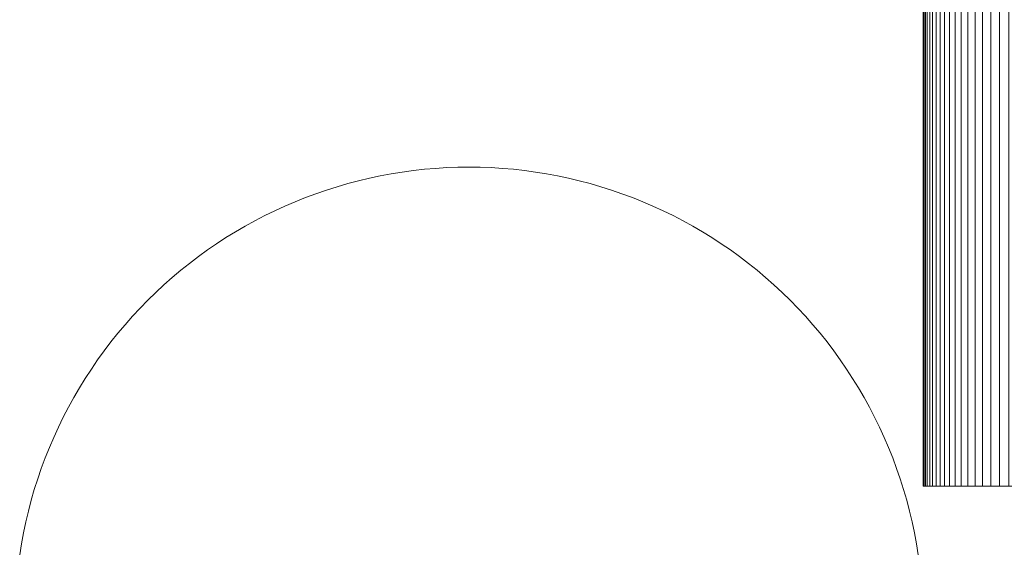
# Model space of a CAD drawing. Header units: centimetres. Extents: x -72 to 74, y -14 to 13.
# Tile 20 of 61: x -16.568 to -15.484, y 9.23 to 9.813. Entities that reach past the tile are written whole.
import ezdxf

# ---------------------------------------------------------------- set-up
doc = ezdxf.new("R2010")
doc.units = ezdxf.units.CM
doc.header["$LTSCALE"] = 2.54
doc.layers.add('Lucido design-1', color=7, linetype='Continuous')

# ---------------------------------------------------------------- blocks, each defined once
blk = doc.blocks.new('Gruppo-2-1')
at = {"color": 230, "linetype": 'Continuous', "lineweight": 9}
for points in [[(-15.573, 13.3, 96.1986), (-15.573, 9.3, 96.1986), (-15.5734, 9.3, 96.0359), (-15.5734, 13.3, 96.0359)], [(-15.5734, 13.3, -58.895), (-15.5734, 9.3, -58.895), (29.3447, 9.3, -58.895), (29.3447, 13.3, -58.895)], [(-15.5734, 13.3, 96.0359), (-15.5734, 9.3, 96.0359), (-15.5734, 9.3, -58.895), (-15.5734, 13.3, -58.895)], [(-15.5722, 13.3, 96.3613), (-15.5722, 9.3, 96.3613), (-15.573, 9.3, 96.1986), (-15.573, 13.3, 96.1986)], [(-15.5708, 13.3, 96.524), (-15.5708, 9.3, 96.524), (-15.5722, 9.3, 96.3613), (-15.5722, 13.3, 96.3613)], [(-15.5688, 13.3, 96.6867), (-15.5688, 9.3, 96.6867), (-15.5708, 9.3, 96.524), (-15.5708, 13.3, 96.524)], [(-15.5662, 13.3, 96.8493), (-15.5662, 9.3, 96.8493), (-15.5688, 9.3, 96.6867), (-15.5688, 13.3, 96.6867)], [(-15.563, 13.3, 97.012), (-15.563, 9.3, 97.012), (-15.5662, 9.3, 96.8493), (-15.5662, 13.3, 96.8493)], [(-15.5592, 13.3, 97.1746), (-15.5592, 9.3, 97.1746), (-15.563, 9.3, 97.012), (-15.563, 13.3, 97.012)], [(-15.5548, 13.3, 97.3372), (-15.5548, 9.3, 97.3372), (-15.5592, 9.3, 97.1746), (-15.5592, 13.3, 97.1746)], [(-15.5499, 13.3, 97.4999), (-15.5499, 9.3, 97.4999), (-15.5548, 9.3, 97.3372), (-15.5548, 13.3, 97.3372)], [(-15.5444, 13.3, 97.6624), (-15.5444, 9.3, 97.6624), (-15.5499, 9.3, 97.4999), (-15.5499, 13.3, 97.4999)], [(-15.5382, 13.3, 97.825), (-15.5382, 9.3, 97.825), (-15.5444, 9.3, 97.6624), (-15.5444, 13.3, 97.6624)], [(-15.5315, 13.3, 97.9876), (-15.5315, 9.3, 97.9876), (-15.5382, 9.3, 97.825), (-15.5382, 13.3, 97.825)], [(-15.5242, 13.3, 98.1501), (-15.5242, 9.3, 98.1501), (-15.5315, 9.3, 97.9876), (-15.5315, 13.3, 97.9876)], [(-15.5163, 13.3, 98.3126), (-15.5163, 9.3, 98.3126), (-15.5242, 9.3, 98.1501), (-15.5242, 13.3, 98.1501)], [(-15.5079, 13.3, 98.475), (-15.5079, 9.3, 98.475), (-15.5163, 9.3, 98.3126), (-15.5163, 13.3, 98.3126)], [(-15.4988, 13.3, 98.6375), (-15.4988, 9.3, 98.6375), (-15.5079, 9.3, 98.475), (-15.5079, 13.3, 98.475)], [(-15.4892, 13.3, 98.7999), (-15.4892, 9.3, 98.7999), (-15.4988, 9.3, 98.6375), (-15.4988, 13.3, 98.6375)], [(-15.4789, 13.3, 98.9622), (-15.4789, 9.3, 98.9622), (-15.4892, 9.3, 98.7999), (-15.4892, 13.3, 98.7999)]]:
    blk.add_3dface(points, dxfattribs=at)
for points, invisible_edges in [([(-15.5734, 9.3, 96.0359), (-15.573, 9.3, 96.1986), (-15.5722, 9.3, 96.3613), (-15.5734, 9.3, 96.0359)], 12), ([(-15.5734, 9.3, 96.0359), (-15.5722, 9.3, 96.3613), (-15.5688, 9.3, 96.6867), (-15.5734, 9.3, 96.0359)], 15), ([(-15.5734, 9.3, 96.0359), (-15.5688, 9.3, 96.6867), (-14.5727, 9.3, 96.303), (-15.5734, 9.3, 96.0359)], 15), ([(-15.5734, 9.3, 96.0359), (-14.5727, 9.3, 96.303), (-14.5733, 9.3, 96.1695), (-15.5734, 9.3, 96.0359)], 13), ([(-15.5734, 9.3, 96.0359), (-14.5733, 9.3, 96.1695), (-14.5734, 9.3, 96.0359), (-15.5734, 9.3, 96.0359)], 13), ([(-14.5734, 9.3, -57.895), (29.3447, 9.3, -58.895), (-15.5734, 9.3, -58.895), (-14.5734, 9.3, -57.895)], 13), ([(-15.5734, 9.3, 96.0359), (-14.5734, 9.3, 96.0359), (-14.5734, 9.3, -57.895), (-15.5734, 9.3, 96.0359)], 13), ([(-14.5734, 9.3, -57.895), (-15.5734, 9.3, -58.895), (-15.5734, 9.3, 96.0359), (-14.5734, 9.3, -57.895)], 13), ([(-15.5722, 9.3, 96.3613), (-15.5708, 9.3, 96.524), (-15.5688, 9.3, 96.6867), (-15.5722, 9.3, 96.3613)], 12), ([(-15.5688, 9.3, 96.6867), (-15.5662, 9.3, 96.8493), (-15.563, 9.3, 97.012), (-15.5688, 9.3, 96.6867)], 12), ([(-15.5688, 9.3, 96.6867), (-15.563, 9.3, 97.012), (-15.5592, 9.3, 97.1746), (-15.5688, 9.3, 96.6867)], 13), ([(-15.5688, 9.3, 96.6867), (-15.5592, 9.3, 97.1746), (-15.5444, 9.3, 97.6624), (-15.5688, 9.3, 96.6867)], 15), ([(-15.5688, 9.3, 96.6867), (-15.5444, 9.3, 97.6624), (-14.5608, 9.3, 97.1041), (-15.5688, 9.3, 96.6867)], 15), ([(-15.5688, 9.3, 96.6867), (-14.5608, 9.3, 97.1041), (-14.5638, 9.3, 96.9706), (-15.5688, 9.3, 96.6867)], 13), ([(-15.5688, 9.3, 96.6867), (-14.5638, 9.3, 96.9706), (-14.5664, 9.3, 96.8371), (-15.5688, 9.3, 96.6867)], 13), ([(-15.5688, 9.3, 96.6867), (-14.5664, 9.3, 96.8371), (-14.5686, 9.3, 96.7036), (-15.5688, 9.3, 96.6867)], 13), ([(-15.5688, 9.3, 96.6867), (-14.5686, 9.3, 96.7036), (-14.5704, 9.3, 96.57), (-15.5688, 9.3, 96.6867)], 13), ([(-15.5688, 9.3, 96.6867), (-14.5704, 9.3, 96.57), (-14.5717, 9.3, 96.4365), (-15.5688, 9.3, 96.6867)], 13), ([(-15.5688, 9.3, 96.6867), (-14.5717, 9.3, 96.4365), (-14.5727, 9.3, 96.303), (-15.5688, 9.3, 96.6867)], 13), ([(-15.5592, 9.3, 97.1746), (-15.5548, 9.3, 97.3372), (-15.5499, 9.3, 97.4999), (-15.5592, 9.3, 97.1746)], 12), ([(-15.5592, 9.3, 97.1746), (-15.5499, 9.3, 97.4999), (-15.5444, 9.3, 97.6624), (-15.5592, 9.3, 97.1746)], 13), ([(-15.5444, 9.3, 97.6624), (-15.5382, 9.3, 97.825), (-15.5315, 9.3, 97.9876), (-15.5444, 9.3, 97.6624)], 12), ([(-15.5444, 9.3, 97.6624), (-15.5315, 9.3, 97.9876), (-15.5242, 9.3, 98.1501), (-15.5444, 9.3, 97.6624)], 13), ([(-15.5444, 9.3, 97.6624), (-15.5242, 9.3, 98.1501), (-15.5079, 9.3, 98.475), (-15.5444, 9.3, 97.6624)], 15), ([(-15.5444, 9.3, 97.6624), (-15.5079, 9.3, 98.475), (-14.5286, 9.3, 98.0382), (-15.5444, 9.3, 97.6624)], 15), ([(-15.5444, 9.3, 97.6624), (-14.5286, 9.3, 98.0382), (-14.5344, 9.3, 97.9048), (-15.5444, 9.3, 97.6624)], 13), ([(-15.5444, 9.3, 97.6624), (-14.5344, 9.3, 97.9048), (-14.5398, 9.3, 97.7714), (-15.5444, 9.3, 97.6624)], 13), ([(-15.5444, 9.3, 97.6624), (-14.5398, 9.3, 97.7714), (-14.5448, 9.3, 97.6379), (-15.5444, 9.3, 97.6624)], 13), ([(-15.5444, 9.3, 97.6624), (-14.5448, 9.3, 97.6379), (-14.5495, 9.3, 97.5045), (-15.5444, 9.3, 97.6624)], 13), ([(-15.5444, 9.3, 97.6624), (-14.5495, 9.3, 97.5045), (-14.5537, 9.3, 97.371), (-15.5444, 9.3, 97.6624)], 13), ([(-15.5444, 9.3, 97.6624), (-14.5537, 9.3, 97.371), (-14.5575, 9.3, 97.2375), (-15.5444, 9.3, 97.6624)], 13), ([(-15.5444, 9.3, 97.6624), (-14.5575, 9.3, 97.2375), (-14.5608, 9.3, 97.1041), (-15.5444, 9.3, 97.6624)], 13), ([(-15.5242, 9.3, 98.1501), (-15.5163, 9.3, 98.3126), (-15.5079, 9.3, 98.475), (-15.5242, 9.3, 98.1501)], 12), ([(-15.5079, 9.3, 98.475), (-15.4988, 9.3, 98.6375), (-15.4892, 9.3, 98.7999), (-15.5079, 9.3, 98.475)], 12), ([(-15.5079, 9.3, 98.475), (-15.4892, 9.3, 98.7999), (-15.4789, 9.3, 98.9622), (-15.5079, 9.3, 98.475)], 13), ([(-15.5079, 9.3, 98.475), (-15.4789, 9.3, 98.9622), (-14.4934, 9.3, 98.7049), (-15.5079, 9.3, 98.475)], 15), ([(-15.5079, 9.3, 98.475), (-14.4934, 9.3, 98.7049), (-14.5013, 9.3, 98.5716), (-15.5079, 9.3, 98.475)], 13), ([(-15.5079, 9.3, 98.475), (-14.5013, 9.3, 98.5716), (-14.5087, 9.3, 98.4383), (-15.5079, 9.3, 98.475)], 13), ([(-15.5079, 9.3, 98.475), (-14.5087, 9.3, 98.4383), (-14.5157, 9.3, 98.3049), (-15.5079, 9.3, 98.475)], 13), ([(-15.5079, 9.3, 98.475), (-14.5157, 9.3, 98.3049), (-14.5224, 9.3, 98.1716), (-15.5079, 9.3, 98.475)], 13), ([(-15.5079, 9.3, 98.475), (-14.5224, 9.3, 98.1716), (-14.5286, 9.3, 98.0382), (-15.5079, 9.3, 98.475)], 13)]:
    blk.add_3dface(points, dxfattribs=dict(at, invisible_edges=invisible_edges))
blk = doc.blocks.new('Gruppo-3-1')
at = {"color": 230, "linetype": 'Continuous', "lineweight": 9}
for points in [[(-15.5788, 9.2243, 81.0804), (-15.5808, 9.2365, 81.0804), (-15.583, 9.2485, 81.0804), (-15.5856, 9.2605, 81.0804), (-15.5884, 9.2725, 81.0804), (-15.5915, 9.2843, 81.0804), (-15.5949, 9.2961, 81.0804), (-15.5986, 9.3078, 81.0804), (-15.6026, 9.3194, 81.0804), (-15.6069, 9.3309, 81.0804), (-15.6115, 9.3423, 81.0804), (-15.6163, 9.3536, 81.0804), (-15.6214, 9.3648, 81.0804), (-15.6268, 9.3758, 81.0804), (-15.6324, 9.3867, 81.0804), (-15.6384, 9.3974, 81.0804), (-15.6445, 9.408, 81.0804), (-15.651, 9.4185, 81.0804), (-15.6577, 9.4288, 81.0804), (-15.6646, 9.4389, 81.0804), (-15.6718, 9.4488, 81.0804), (-15.6792, 9.4586, 81.0804), (-15.6869, 9.4682, 81.0804), (-15.6948, 9.4776, 81.0804), (-15.7029, 9.4868, 81.0804), (-15.7113, 9.4957, 81.0804), (-15.7199, 9.5045, 81.0804), (-15.7286, 9.5131, 81.0804), (-15.7376, 9.5214, 81.0804), (-15.7468, 9.5296, 81.0804), (-15.7562, 9.5375, 81.0804), (-15.7658, 9.5451, 81.0804), (-15.7756, 9.5526, 81.0804), (-15.7855, 9.5598, 81.0804), (-15.7956, 9.5667, 81.0804), (-15.8059, 9.5734, 81.0804), (-15.8164, 9.5798, 81.0804), (-15.827, 9.586, 81.0804), (-15.8377, 9.5919, 81.0804), (-15.8486, 9.5976, 81.0804), (-15.8596, 9.603, 81.0804), (-15.8708, 9.6081, 81.0804), (-15.8821, 9.6129, 81.0804), (-15.8935, 9.6175, 81.0804), (-15.905, 9.6217, 81.0804), (-15.9166, 9.6257, 81.0804), (-15.9283, 9.6294, 81.0804), (-15.9401, 9.6329, 81.0804), (-15.9519, 9.636, 81.0804), (-15.9639, 9.6388, 81.0804), (-15.9759, 9.6414, 81.0804), (-15.9879, 9.6436, 81.0804), (-16, 9.6456, 81.0804), (-16.0122, 9.6472, 81.0804), (-16.0244, 9.6486, 81.0804), (-16.0366, 9.6496, 81.0804), (-16.0489, 9.6504, 81.0804), (-16.0611, 9.6508, 81.0804), (-16.0734, 9.651, 81.0804), (-16.0857, 9.6508, 81.0804), (-16.0979, 9.6504, 81.0804), (-16.1102, 9.6496, 81.0804), (-16.1224, 9.6486, 81.0804), (-16.1346, 9.6472, 81.0804), (-16.1468, 9.6456, 81.0804), (-16.1589, 9.6436, 81.0804), (-16.171, 9.6414, 81.0804), (-16.183, 9.6388, 81.0804), (-16.1949, 9.636, 81.0804), (-16.2068, 9.6329, 81.0804), (-16.2185, 9.6294, 81.0804), (-16.2302, 9.6257, 81.0804), (-16.2419, 9.6217, 81.0804), (-16.2534, 9.6175, 81.0804), (-16.2647, 9.6129, 81.0804), (-16.276, 9.6081, 81.0804), (-16.2872, 9.603, 81.0804), (-16.2982, 9.5976, 81.0804), (-16.3091, 9.5919, 81.0804), (-16.3199, 9.586, 81.0804), (-16.3305, 9.5798, 81.0804), (-16.3409, 9.5734, 81.0804), (-16.3512, 9.5667, 81.0804), (-16.3613, 9.5598, 81.0804), (-16.3713, 9.5526, 81.0804), (-16.381, 9.5451, 81.0804), (-16.3906, 9.5375, 81.0804), (-16.4, 9.5296, 81.0804), (-16.4092, 9.5214, 81.0804), (-16.4182, 9.5131, 81.0804), (-16.427, 9.5045, 81.0804), (-16.4355, 9.4957, 81.0804), (-16.4439, 9.4868, 81.0804), (-16.452, 9.4776, 81.0804), (-16.4599, 9.4682, 81.0804), (-16.4676, 9.4586, 81.0804), (-16.475, 9.4488, 81.0804), (-16.4822, 9.4389, 81.0804), (-16.4891, 9.4288, 81.0804), (-16.4958, 9.4185, 81.0804), (-16.5023, 9.408, 81.0804), (-16.5085, 9.3974, 81.0804), (-16.5144, 9.3867, 81.0804), (-16.52, 9.3758, 81.0804), (-16.5254, 9.3648, 81.0804), (-16.5305, 9.3536, 81.0804), (-16.5353, 9.3423, 81.0804), (-16.5399, 9.3309, 81.0804), (-16.5442, 9.3194, 81.0804), (-16.5482, 9.3078, 81.0804), (-16.5519, 9.2961, 81.0804), (-16.5553, 9.2843, 81.0804), (-16.5584, 9.2725, 81.0804), (-16.5613, 9.2605, 81.0804), (-16.5638, 9.2485, 81.0804), (-16.566, 9.2365, 81.0804), (-16.568, 9.2243, 81.0804)], [(-15.5788, 9.2243, -58.895), (-15.5808, 9.2365, -58.895), (-15.583, 9.2485, -58.895), (-15.5856, 9.2605, -58.895), (-15.5884, 9.2725, -58.895), (-15.5915, 9.2843, -58.895), (-15.5949, 9.2961, -58.895), (-15.5986, 9.3078, -58.895), (-15.6026, 9.3194, -58.895), (-15.6069, 9.3309, -58.895), (-15.6115, 9.3423, -58.895), (-15.6163, 9.3536, -58.895), (-15.6214, 9.3648, -58.895), (-15.6268, 9.3758, -58.895), (-15.6324, 9.3867, -58.895), (-15.6384, 9.3974, -58.895), (-15.6445, 9.408, -58.895), (-15.651, 9.4185, -58.895), (-15.6577, 9.4288, -58.895), (-15.6646, 9.4389, -58.895), (-15.6718, 9.4488, -58.895), (-15.6792, 9.4586, -58.895), (-15.6869, 9.4682, -58.895), (-15.6948, 9.4776, -58.895), (-15.7029, 9.4868, -58.895), (-15.7113, 9.4957, -58.895), (-15.7199, 9.5045, -58.895), (-15.7286, 9.5131, -58.895), (-15.7376, 9.5214, -58.895), (-15.7468, 9.5296, -58.895), (-15.7562, 9.5375, -58.895), (-15.7658, 9.5451, -58.895), (-15.7756, 9.5526, -58.895), (-15.7855, 9.5598, -58.895), (-15.7956, 9.5667, -58.895), (-15.8059, 9.5734, -58.895), (-15.8164, 9.5798, -58.895), (-15.827, 9.586, -58.895), (-15.8377, 9.5919, -58.895), (-15.8486, 9.5976, -58.895), (-15.8596, 9.603, -58.895), (-15.8708, 9.6081, -58.895), (-15.8821, 9.6129, -58.895), (-15.8935, 9.6175, -58.895), (-15.905, 9.6217, -58.895), (-15.9166, 9.6257, -58.895), (-15.9283, 9.6294, -58.895), (-15.9401, 9.6329, -58.895), (-15.9519, 9.636, -58.895), (-15.9639, 9.6388, -58.895), (-15.9759, 9.6414, -58.895), (-15.9879, 9.6436, -58.895), (-16, 9.6456, -58.895), (-16.0122, 9.6472, -58.895), (-16.0244, 9.6486, -58.895), (-16.0366, 9.6496, -58.895), (-16.0489, 9.6504, -58.895), (-16.0611, 9.6508, -58.895), (-16.0734, 9.651, -58.895), (-16.0857, 9.6508, -58.895), (-16.0979, 9.6504, -58.895), (-16.1102, 9.6496, -58.895), (-16.1224, 9.6486, -58.895), (-16.1346, 9.6472, -58.895), (-16.1468, 9.6456, -58.895), (-16.1589, 9.6436, -58.895), (-16.171, 9.6414, -58.895), (-16.183, 9.6388, -58.895), (-16.1949, 9.636, -58.895), (-16.2068, 9.6329, -58.895), (-16.2185, 9.6294, -58.895), (-16.2302, 9.6257, -58.895), (-16.2419, 9.6217, -58.895), (-16.2534, 9.6175, -58.895), (-16.2647, 9.6129, -58.895), (-16.276, 9.6081, -58.895), (-16.2872, 9.603, -58.895), (-16.2982, 9.5976, -58.895), (-16.3091, 9.5919, -58.895), (-16.3199, 9.586, -58.895), (-16.3305, 9.5798, -58.895), (-16.3409, 9.5734, -58.895), (-16.3512, 9.5667, -58.895), (-16.3613, 9.5598, -58.895), (-16.3713, 9.5526, -58.895), (-16.381, 9.5451, -58.895), (-16.3906, 9.5375, -58.895), (-16.4, 9.5296, -58.895), (-16.4092, 9.5214, -58.895), (-16.4182, 9.5131, -58.895), (-16.427, 9.5045, -58.895), (-16.4355, 9.4957, -58.895), (-16.4439, 9.4868, -58.895), (-16.452, 9.4776, -58.895), (-16.4599, 9.4682, -58.895), (-16.4676, 9.4586, -58.895), (-16.475, 9.4488, -58.895), (-16.4822, 9.4389, -58.895), (-16.4891, 9.4288, -58.895), (-16.4958, 9.4185, -58.895), (-16.5023, 9.408, -58.895), (-16.5085, 9.3974, -58.895), (-16.5144, 9.3867, -58.895), (-16.52, 9.3758, -58.895), (-16.5254, 9.3648, -58.895), (-16.5305, 9.3536, -58.895), (-16.5353, 9.3423, -58.895), (-16.5399, 9.3309, -58.895), (-16.5442, 9.3194, -58.895), (-16.5482, 9.3078, -58.895), (-16.5519, 9.2961, -58.895), (-16.5553, 9.2843, -58.895), (-16.5584, 9.2725, -58.895), (-16.5613, 9.2605, -58.895), (-16.5638, 9.2485, -58.895), (-16.566, 9.2365, -58.895), (-16.568, 9.2243, -58.895)], [(-16.1346, 9.6472, -58.895), (-16.1346, 9.6472, 81.0804), (-16.1468, 9.6456, 81.0804), (-16.1468, 9.6456, -58.895), (-16.1346, 9.6472, -58.895)], [(-16.1224, 9.6486, -58.895), (-16.1224, 9.6486, 81.0804), (-16.1346, 9.6472, 81.0804), (-16.1346, 9.6472, -58.895), (-16.1224, 9.6486, -58.895)], [(-16.1102, 9.6496, -58.895), (-16.1102, 9.6496, 81.0804), (-16.1224, 9.6486, 81.0804), (-16.1224, 9.6486, -58.895), (-16.1102, 9.6496, -58.895)], [(-16.0979, 9.6504, -58.895), (-16.0979, 9.6504, 81.0804), (-16.1102, 9.6496, 81.0804), (-16.1102, 9.6496, -58.895), (-16.0979, 9.6504, -58.895)], [(-16.0857, 9.6508, -58.895), (-16.0857, 9.6508, 81.0804), (-16.0979, 9.6504, 81.0804), (-16.0979, 9.6504, -58.895), (-16.0857, 9.6508, -58.895)], [(-16.0734, 9.651, -58.895), (-16.0734, 9.651, 81.0804), (-16.0857, 9.6508, 81.0804), (-16.0857, 9.6508, -58.895), (-16.0734, 9.651, -58.895)], [(-16.0611, 9.6508, -58.895), (-16.0611, 9.6508, 81.0804), (-16.0734, 9.651, 81.0804), (-16.0734, 9.651, -58.895), (-16.0611, 9.6508, -58.895)], [(-16.0489, 9.6504, -58.895), (-16.0489, 9.6504, 81.0804), (-16.0611, 9.6508, 81.0804), (-16.0611, 9.6508, -58.895), (-16.0489, 9.6504, -58.895)], [(-16.0366, 9.6496, -58.895), (-16.0366, 9.6496, 81.0804), (-16.0489, 9.6504, 81.0804), (-16.0489, 9.6504, -58.895), (-16.0366, 9.6496, -58.895)], [(-16.0244, 9.6486, -58.895), (-16.0244, 9.6486, 81.0804), (-16.0366, 9.6496, 81.0804), (-16.0366, 9.6496, -58.895), (-16.0244, 9.6486, -58.895)], [(-16.0122, 9.6472, -58.895), (-16.0122, 9.6472, 81.0804), (-16.0244, 9.6486, 81.0804), (-16.0244, 9.6486, -58.895), (-16.0122, 9.6472, -58.895)], [(-16, 9.6456, -58.895), (-16, 9.6456, 81.0804), (-16.0122, 9.6472, 81.0804), (-16.0122, 9.6472, -58.895), (-16, 9.6456, -58.895)], [(-16.183, 9.6388, -58.895), (-16.183, 9.6388, 81.0804), (-16.1949, 9.636, 81.0804), (-16.1949, 9.636, -58.895), (-16.183, 9.6388, -58.895)], [(-16.171, 9.6414, -58.895), (-16.171, 9.6414, 81.0804), (-16.183, 9.6388, 81.0804), (-16.183, 9.6388, -58.895), (-16.171, 9.6414, -58.895)], [(-16.1589, 9.6436, -58.895), (-16.1589, 9.6436, 81.0804), (-16.171, 9.6414, 81.0804), (-16.171, 9.6414, -58.895), (-16.1589, 9.6436, -58.895)], [(-16.1468, 9.6456, -58.895), (-16.1468, 9.6456, 81.0804), (-16.1589, 9.6436, 81.0804), (-16.1589, 9.6436, -58.895), (-16.1468, 9.6456, -58.895)], [(-15.9879, 9.6436, -58.895), (-15.9879, 9.6436, 81.0804), (-16, 9.6456, 81.0804), (-16, 9.6456, -58.895), (-15.9879, 9.6436, -58.895)], [(-15.9759, 9.6414, -58.895), (-15.9759, 9.6414, 81.0804), (-15.9879, 9.6436, 81.0804), (-15.9879, 9.6436, -58.895), (-15.9759, 9.6414, -58.895)], [(-15.9639, 9.6388, -58.895), (-15.9639, 9.6388, 81.0804), (-15.9759, 9.6414, 81.0804), (-15.9759, 9.6414, -58.895), (-15.9639, 9.6388, -58.895)], [(-15.9519, 9.636, -58.895), (-15.9519, 9.636, 81.0804), (-15.9639, 9.6388, 81.0804), (-15.9639, 9.6388, -58.895), (-15.9519, 9.636, -58.895)], [(-16.2302, 9.6257, -58.895), (-16.2302, 9.6257, 81.0804), (-16.2419, 9.6217, 81.0804), (-16.2419, 9.6217, -58.895), (-16.2302, 9.6257, -58.895)], [(-16.2185, 9.6294, -58.895), (-16.2185, 9.6294, 81.0804), (-16.2302, 9.6257, 81.0804), (-16.2302, 9.6257, -58.895), (-16.2185, 9.6294, -58.895)], [(-16.2068, 9.6329, -58.895), (-16.2068, 9.6329, 81.0804), (-16.2185, 9.6294, 81.0804), (-16.2185, 9.6294, -58.895), (-16.2068, 9.6329, -58.895)], [(-16.1949, 9.636, -58.895), (-16.1949, 9.636, 81.0804), (-16.2068, 9.6329, 81.0804), (-16.2068, 9.6329, -58.895), (-16.1949, 9.636, -58.895)], [(-15.9401, 9.6329, -58.895), (-15.9401, 9.6329, 81.0804), (-15.9519, 9.636, 81.0804), (-15.9519, 9.636, -58.895), (-15.9401, 9.6329, -58.895)], [(-15.9283, 9.6294, -58.895), (-15.9283, 9.6294, 81.0804), (-15.9401, 9.6329, 81.0804), (-15.9401, 9.6329, -58.895), (-15.9283, 9.6294, -58.895)], [(-15.9166, 9.6257, -58.895), (-15.9166, 9.6257, 81.0804), (-15.9283, 9.6294, 81.0804), (-15.9283, 9.6294, -58.895), (-15.9166, 9.6257, -58.895)], [(-15.905, 9.6217, -58.895), (-15.905, 9.6217, 81.0804), (-15.9166, 9.6257, 81.0804), (-15.9166, 9.6257, -58.895), (-15.905, 9.6217, -58.895)], [(-16.2534, 9.6175, -58.895), (-16.2534, 9.6175, 81.0804), (-16.2647, 9.6129, 81.0804), (-16.2647, 9.6129, -58.895), (-16.2534, 9.6175, -58.895)], [(-16.2419, 9.6217, -58.895), (-16.2419, 9.6217, 81.0804), (-16.2534, 9.6175, 81.0804), (-16.2534, 9.6175, -58.895), (-16.2419, 9.6217, -58.895)], [(-15.8935, 9.6175, -58.895), (-15.8935, 9.6175, 81.0804), (-15.905, 9.6217, 81.0804), (-15.905, 9.6217, -58.895), (-15.8935, 9.6175, -58.895)], [(-15.8821, 9.6129, -58.895), (-15.8821, 9.6129, 81.0804), (-15.8935, 9.6175, 81.0804), (-15.8935, 9.6175, -58.895), (-15.8821, 9.6129, -58.895)], [(-16.276, 9.6081, -58.895), (-16.276, 9.6081, 81.0804), (-16.2872, 9.603, 81.0804), (-16.2872, 9.603, -58.895), (-16.276, 9.6081, -58.895)], [(-16.2647, 9.6129, -58.895), (-16.2647, 9.6129, 81.0804), (-16.276, 9.6081, 81.0804), (-16.276, 9.6081, -58.895), (-16.2647, 9.6129, -58.895)], [(-15.8708, 9.6081, -58.895), (-15.8708, 9.6081, 81.0804), (-15.8821, 9.6129, 81.0804), (-15.8821, 9.6129, -58.895), (-15.8708, 9.6081, -58.895)], [(-15.8596, 9.603, -58.895), (-15.8596, 9.603, 81.0804), (-15.8708, 9.6081, 81.0804), (-15.8708, 9.6081, -58.895), (-15.8596, 9.603, -58.895)], [(-16.2982, 9.5976, -58.895), (-16.2982, 9.5976, 81.0804), (-16.3091, 9.5919, 81.0804), (-16.3091, 9.5919, -58.895), (-16.2982, 9.5976, -58.895)], [(-16.2872, 9.603, -58.895), (-16.2872, 9.603, 81.0804), (-16.2982, 9.5976, 81.0804), (-16.2982, 9.5976, -58.895), (-16.2872, 9.603, -58.895)], [(-15.8486, 9.5976, -58.895), (-15.8486, 9.5976, 81.0804), (-15.8596, 9.603, 81.0804), (-15.8596, 9.603, -58.895), (-15.8486, 9.5976, -58.895)], [(-15.8377, 9.5919, -58.895), (-15.8377, 9.5919, 81.0804), (-15.8486, 9.5976, 81.0804), (-15.8486, 9.5976, -58.895), (-15.8377, 9.5919, -58.895)], [(-16.3199, 9.586, -58.895), (-16.3199, 9.586, 81.0804), (-16.3305, 9.5798, 81.0804), (-16.3305, 9.5798, -58.895), (-16.3199, 9.586, -58.895)], [(-16.3091, 9.5919, -58.895), (-16.3091, 9.5919, 81.0804), (-16.3199, 9.586, 81.0804), (-16.3199, 9.586, -58.895), (-16.3091, 9.5919, -58.895)], [(-15.827, 9.586, -58.895), (-15.827, 9.586, 81.0804), (-15.8377, 9.5919, 81.0804), (-15.8377, 9.5919, -58.895), (-15.827, 9.586, -58.895)], [(-15.8164, 9.5798, -58.895), (-15.8164, 9.5798, 81.0804), (-15.827, 9.586, 81.0804), (-15.827, 9.586, -58.895), (-15.8164, 9.5798, -58.895)], [(-16.3409, 9.5734, -58.895), (-16.3409, 9.5734, 81.0804), (-16.3512, 9.5667, 81.0804), (-16.3512, 9.5667, -58.895), (-16.3409, 9.5734, -58.895)], [(-16.3305, 9.5798, -58.895), (-16.3305, 9.5798, 81.0804), (-16.3409, 9.5734, 81.0804), (-16.3409, 9.5734, -58.895), (-16.3305, 9.5798, -58.895)], [(-15.8059, 9.5734, -58.895), (-15.8059, 9.5734, 81.0804), (-15.8164, 9.5798, 81.0804), (-15.8164, 9.5798, -58.895), (-15.8059, 9.5734, -58.895)], [(-15.7956, 9.5667, -58.895), (-15.7956, 9.5667, 81.0804), (-15.8059, 9.5734, 81.0804), (-15.8059, 9.5734, -58.895), (-15.7956, 9.5667, -58.895)], [(-16.3512, 9.5667, -58.895), (-16.3512, 9.5667, 81.0804), (-16.3613, 9.5598, 81.0804), (-16.3613, 9.5598, -58.895), (-16.3512, 9.5667, -58.895)], [(-15.7855, 9.5598, -58.895), (-15.7855, 9.5598, 81.0804), (-15.7956, 9.5667, 81.0804), (-15.7956, 9.5667, -58.895), (-15.7855, 9.5598, -58.895)], [(-16.3713, 9.5526, -58.895), (-16.3713, 9.5526, 81.0804), (-16.381, 9.5451, 81.0804), (-16.381, 9.5451, -58.895), (-16.3713, 9.5526, -58.895)], [(-16.3613, 9.5598, -58.895), (-16.3613, 9.5598, 81.0804), (-16.3713, 9.5526, 81.0804), (-16.3713, 9.5526, -58.895), (-16.3613, 9.5598, -58.895)], [(-15.7756, 9.5526, -58.895), (-15.7756, 9.5526, 81.0804), (-15.7855, 9.5598, 81.0804), (-15.7855, 9.5598, -58.895), (-15.7756, 9.5526, -58.895)], [(-15.7658, 9.5451, -58.895), (-15.7658, 9.5451, 81.0804), (-15.7756, 9.5526, 81.0804), (-15.7756, 9.5526, -58.895), (-15.7658, 9.5451, -58.895)], [(-16.381, 9.5451, -58.895), (-16.381, 9.5451, 81.0804), (-16.3906, 9.5375, 81.0804), (-16.3906, 9.5375, -58.895), (-16.381, 9.5451, -58.895)], [(-15.7562, 9.5375, -58.895), (-15.7562, 9.5375, 81.0804), (-15.7658, 9.5451, 81.0804), (-15.7658, 9.5451, -58.895), (-15.7562, 9.5375, -58.895)], [(-16.4, 9.5296, -58.895), (-16.4, 9.5296, 81.0804), (-16.4092, 9.5214, 81.0804), (-16.4092, 9.5214, -58.895), (-16.4, 9.5296, -58.895)], [(-16.3906, 9.5375, -58.895), (-16.3906, 9.5375, 81.0804), (-16.4, 9.5296, 81.0804), (-16.4, 9.5296, -58.895), (-16.3906, 9.5375, -58.895)], [(-15.7468, 9.5296, -58.895), (-15.7468, 9.5296, 81.0804), (-15.7562, 9.5375, 81.0804), (-15.7562, 9.5375, -58.895), (-15.7468, 9.5296, -58.895)], [(-15.7376, 9.5214, -58.895), (-15.7376, 9.5214, 81.0804), (-15.7468, 9.5296, 81.0804), (-15.7468, 9.5296, -58.895), (-15.7376, 9.5214, -58.895)], [(-16.4092, 9.5214, -58.895), (-16.4092, 9.5214, 81.0804), (-16.4182, 9.5131, 81.0804), (-16.4182, 9.5131, -58.895), (-16.4092, 9.5214, -58.895)], [(-15.7286, 9.5131, -58.895), (-15.7286, 9.5131, 81.0804), (-15.7376, 9.5214, 81.0804), (-15.7376, 9.5214, -58.895), (-15.7286, 9.5131, -58.895)], [(-16.4182, 9.5131, -58.895), (-16.4182, 9.5131, 81.0804), (-16.427, 9.5045, 81.0804), (-16.427, 9.5045, -58.895), (-16.4182, 9.5131, -58.895)], [(-15.7199, 9.5045, -58.895), (-15.7199, 9.5045, 81.0804), (-15.7286, 9.5131, 81.0804), (-15.7286, 9.5131, -58.895), (-15.7199, 9.5045, -58.895)], [(-16.4355, 9.4957, -58.895), (-16.4355, 9.4957, 81.0804), (-16.4439, 9.4868, 81.0804), (-16.4439, 9.4868, -58.895), (-16.4355, 9.4957, -58.895)], [(-16.427, 9.5045, -58.895), (-16.427, 9.5045, 81.0804), (-16.4355, 9.4957, 81.0804), (-16.4355, 9.4957, -58.895), (-16.427, 9.5045, -58.895)], [(-15.7113, 9.4957, -58.895), (-15.7113, 9.4957, 81.0804), (-15.7199, 9.5045, 81.0804), (-15.7199, 9.5045, -58.895), (-15.7113, 9.4957, -58.895)], [(-15.7029, 9.4868, -58.895), (-15.7029, 9.4868, 81.0804), (-15.7113, 9.4957, 81.0804), (-15.7113, 9.4957, -58.895), (-15.7029, 9.4868, -58.895)], [(-16.4439, 9.4868, -58.895), (-16.4439, 9.4868, 81.0804), (-16.452, 9.4776, 81.0804), (-16.452, 9.4776, -58.895), (-16.4439, 9.4868, -58.895)], [(-15.6948, 9.4776, -58.895), (-15.6948, 9.4776, 81.0804), (-15.7029, 9.4868, 81.0804), (-15.7029, 9.4868, -58.895), (-15.6948, 9.4776, -58.895)], [(-16.452, 9.4776, -58.895), (-16.452, 9.4776, 81.0804), (-16.4599, 9.4682, 81.0804), (-16.4599, 9.4682, -58.895), (-16.452, 9.4776, -58.895)], [(-15.6869, 9.4682, -58.895), (-15.6869, 9.4682, 81.0804), (-15.6948, 9.4776, 81.0804), (-15.6948, 9.4776, -58.895), (-15.6869, 9.4682, -58.895)], [(-16.4599, 9.4682, -58.895), (-16.4599, 9.4682, 81.0804), (-16.4676, 9.4586, 81.0804), (-16.4676, 9.4586, -58.895), (-16.4599, 9.4682, -58.895)], [(-15.6792, 9.4586, -58.895), (-15.6792, 9.4586, 81.0804), (-15.6869, 9.4682, 81.0804), (-15.6869, 9.4682, -58.895), (-15.6792, 9.4586, -58.895)], [(-16.4676, 9.4586, -58.895), (-16.4676, 9.4586, 81.0804), (-16.475, 9.4488, 81.0804), (-16.475, 9.4488, -58.895), (-16.4676, 9.4586, -58.895)], [(-15.6718, 9.4488, -58.895), (-15.6718, 9.4488, 81.0804), (-15.6792, 9.4586, 81.0804), (-15.6792, 9.4586, -58.895), (-15.6718, 9.4488, -58.895)], [(-16.475, 9.4488, -58.895), (-16.475, 9.4488, 81.0804), (-16.4822, 9.4389, 81.0804), (-16.4822, 9.4389, -58.895), (-16.475, 9.4488, -58.895)], [(-15.6646, 9.4389, -58.895), (-15.6646, 9.4389, 81.0804), (-15.6718, 9.4488, 81.0804), (-15.6718, 9.4488, -58.895), (-15.6646, 9.4389, -58.895)], [(-16.4822, 9.4389, -58.895), (-16.4822, 9.4389, 81.0804), (-16.4891, 9.4288, 81.0804), (-16.4891, 9.4288, -58.895), (-16.4822, 9.4389, -58.895)], [(-15.6577, 9.4288, -58.895), (-15.6577, 9.4288, 81.0804), (-15.6646, 9.4389, 81.0804), (-15.6646, 9.4389, -58.895), (-15.6577, 9.4288, -58.895)], [(-16.4891, 9.4288, -58.895), (-16.4891, 9.4288, 81.0804), (-16.4958, 9.4185, 81.0804), (-16.4958, 9.4185, -58.895), (-16.4891, 9.4288, -58.895)], [(-15.651, 9.4185, -58.895), (-15.651, 9.4185, 81.0804), (-15.6577, 9.4288, 81.0804), (-15.6577, 9.4288, -58.895), (-15.651, 9.4185, -58.895)], [(-16.4958, 9.4185, -58.895), (-16.4958, 9.4185, 81.0804), (-16.5023, 9.408, 81.0804), (-16.5023, 9.408, -58.895), (-16.4958, 9.4185, -58.895)], [(-15.6445, 9.408, -58.895), (-15.6445, 9.408, 81.0804), (-15.651, 9.4185, 81.0804), (-15.651, 9.4185, -58.895), (-15.6445, 9.408, -58.895)], [(-16.5023, 9.408, -58.895), (-16.5023, 9.408, 81.0804), (-16.5085, 9.3974, 81.0804), (-16.5085, 9.3974, -58.895), (-16.5023, 9.408, -58.895)], [(-15.6384, 9.3974, -58.895), (-15.6384, 9.3974, 81.0804), (-15.6445, 9.408, 81.0804), (-15.6445, 9.408, -58.895), (-15.6384, 9.3974, -58.895)], [(-16.5085, 9.3974, -58.895), (-16.5085, 9.3974, 81.0804), (-16.5144, 9.3867, 81.0804), (-16.5144, 9.3867, -58.895), (-16.5085, 9.3974, -58.895)], [(-15.6324, 9.3867, -58.895), (-15.6324, 9.3867, 81.0804), (-15.6384, 9.3974, 81.0804), (-15.6384, 9.3974, -58.895), (-15.6324, 9.3867, -58.895)], [(-16.5144, 9.3867, -58.895), (-16.5144, 9.3867, 81.0804), (-16.52, 9.3758, 81.0804), (-16.52, 9.3758, -58.895), (-16.5144, 9.3867, -58.895)], [(-15.6268, 9.3758, -58.895), (-15.6268, 9.3758, 81.0804), (-15.6324, 9.3867, 81.0804), (-15.6324, 9.3867, -58.895), (-15.6268, 9.3758, -58.895)], [(-16.52, 9.3758, -58.895), (-16.52, 9.3758, 81.0804), (-16.5254, 9.3648, 81.0804), (-16.5254, 9.3648, -58.895), (-16.52, 9.3758, -58.895)], [(-15.6214, 9.3648, -58.895), (-15.6214, 9.3648, 81.0804), (-15.6268, 9.3758, 81.0804), (-15.6268, 9.3758, -58.895), (-15.6214, 9.3648, -58.895)], [(-16.5254, 9.3648, -58.895), (-16.5254, 9.3648, 81.0804), (-16.5305, 9.3536, 81.0804), (-16.5305, 9.3536, -58.895), (-16.5254, 9.3648, -58.895)], [(-15.6163, 9.3536, -58.895), (-15.6163, 9.3536, 81.0804), (-15.6214, 9.3648, 81.0804), (-15.6214, 9.3648, -58.895), (-15.6163, 9.3536, -58.895)], [(-16.5305, 9.3536, -58.895), (-16.5305, 9.3536, 81.0804), (-16.5353, 9.3423, 81.0804), (-16.5353, 9.3423, -58.895), (-16.5305, 9.3536, -58.895)], [(-15.6115, 9.3423, -58.895), (-15.6115, 9.3423, 81.0804), (-15.6163, 9.3536, 81.0804), (-15.6163, 9.3536, -58.895), (-15.6115, 9.3423, -58.895)], [(-16.5353, 9.3423, -58.895), (-16.5353, 9.3423, 81.0804), (-16.5399, 9.3309, 81.0804), (-16.5399, 9.3309, -58.895), (-16.5353, 9.3423, -58.895)], [(-15.6069, 9.3309, -58.895), (-15.6069, 9.3309, 81.0804), (-15.6115, 9.3423, 81.0804), (-15.6115, 9.3423, -58.895), (-15.6069, 9.3309, -58.895)], [(-16.5399, 9.3309, -58.895), (-16.5399, 9.3309, 81.0804), (-16.5442, 9.3194, 81.0804), (-16.5442, 9.3194, -58.895), (-16.5399, 9.3309, -58.895)], [(-15.6026, 9.3194, -58.895), (-15.6026, 9.3194, 81.0804), (-15.6069, 9.3309, 81.0804), (-15.6069, 9.3309, -58.895), (-15.6026, 9.3194, -58.895)], [(-16.5442, 9.3194, -58.895), (-16.5442, 9.3194, 81.0804), (-16.5482, 9.3078, 81.0804), (-16.5482, 9.3078, -58.895), (-16.5442, 9.3194, -58.895)], [(-15.5986, 9.3078, -58.895), (-15.5986, 9.3078, 81.0804), (-15.6026, 9.3194, 81.0804), (-15.6026, 9.3194, -58.895), (-15.5986, 9.3078, -58.895)], [(-16.5482, 9.3078, -58.895), (-16.5482, 9.3078, 81.0804), (-16.5519, 9.2961, 81.0804), (-16.5519, 9.2961, -58.895), (-16.5482, 9.3078, -58.895)], [(-15.5949, 9.2961, -58.895), (-15.5949, 9.2961, 81.0804), (-15.5986, 9.3078, 81.0804), (-15.5986, 9.3078, -58.895), (-15.5949, 9.2961, -58.895)], [(-16.5519, 9.2961, -58.895), (-16.5519, 9.2961, 81.0804), (-16.5553, 9.2843, 81.0804), (-16.5553, 9.2843, -58.895), (-16.5519, 9.2961, -58.895)], [(-15.5915, 9.2843, -58.895), (-15.5915, 9.2843, 81.0804), (-15.5949, 9.2961, 81.0804), (-15.5949, 9.2961, -58.895), (-15.5915, 9.2843, -58.895)], [(-16.5553, 9.2843, -58.895), (-16.5553, 9.2843, 81.0804), (-16.5584, 9.2725, 81.0804), (-16.5584, 9.2725, -58.895), (-16.5553, 9.2843, -58.895)], [(-15.5884, 9.2725, -58.895), (-15.5884, 9.2725, 81.0804), (-15.5915, 9.2843, 81.0804), (-15.5915, 9.2843, -58.895), (-15.5884, 9.2725, -58.895)], [(-16.5584, 9.2725, -58.895), (-16.5584, 9.2725, 81.0804), (-16.5613, 9.2605, 81.0804), (-16.5613, 9.2605, -58.895), (-16.5584, 9.2725, -58.895)], [(-15.5856, 9.2605, -58.895), (-15.5856, 9.2605, 81.0804), (-15.5884, 9.2725, 81.0804), (-15.5884, 9.2725, -58.895), (-15.5856, 9.2605, -58.895)], [(-16.5613, 9.2605, -58.895), (-16.5613, 9.2605, 81.0804), (-16.5638, 9.2485, 81.0804), (-16.5638, 9.2485, -58.895), (-16.5613, 9.2605, -58.895)], [(-15.583, 9.2485, -58.895), (-15.583, 9.2485, 81.0804), (-15.5856, 9.2605, 81.0804), (-15.5856, 9.2605, -58.895), (-15.583, 9.2485, -58.895)], [(-16.5638, 9.2485, -58.895), (-16.5638, 9.2485, 81.0804), (-16.566, 9.2365, 81.0804), (-16.566, 9.2365, -58.895), (-16.5638, 9.2485, -58.895)], [(-15.5808, 9.2365, -58.895), (-15.5808, 9.2365, 81.0804), (-15.583, 9.2485, 81.0804), (-15.583, 9.2485, -58.895), (-15.5808, 9.2365, -58.895)], [(-16.566, 9.2365, -58.895), (-16.566, 9.2365, 81.0804), (-16.568, 9.2243, 81.0804), (-16.568, 9.2243, -58.895), (-16.566, 9.2365, -58.895)], [(-15.5788, 9.2243, -58.895), (-15.5788, 9.2243, 81.0804), (-15.5808, 9.2365, 81.0804), (-15.5808, 9.2365, -58.895), (-15.5788, 9.2243, -58.895)]]:
    blk.add_polyline3d(points, dxfattribs=at)
at = {"color": 230}
blk.add_blockref('Gruppo-2-1', (0, 0), dxfattribs=at)

msp = doc.modelspace()

# ---------------------------------------------------------------- block references
at = {"layer": 'Lucido design-1', "color": 230, "true_color": 0xff0066}
msp.add_blockref('Gruppo-3-1', (0, 0), dxfattribs=at)

doc.saveas('drawing.dxf')
